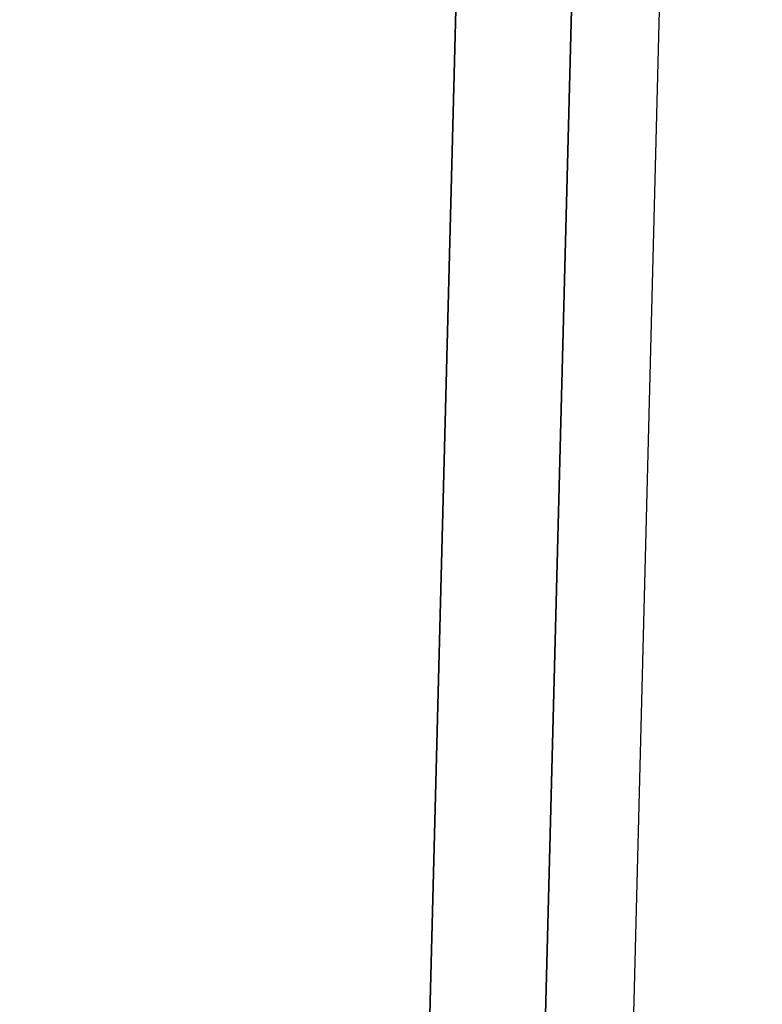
# Model space of a CAD drawing. Header units: metres. Extents: x 232680 to 233262, y 554200 to 554550.
# Tile 162 of 254: x 232761.0396 to 232761.082, y 554476.4996 to 554476.5559. Entities that reach past the tile are written whole.
import ezdxf

# ---------------------------------------------------------------- set-up
doc = ezdxf.new("R2010")
doc.units = ezdxf.units.M
doc.layers.add('ACO constructie 035', color=7, linetype='Continuous', lineweight=35)
doc.layers.add('N-WE-VH-VERHARDING_ASFALT_TUSSENLAAG_2-GD', color=7, linetype='Continuous', lineweight=25)

# ---------------------------------------------------------------- blocks, each defined once
blk = doc.blocks.new('KT 500-640 (doorsnede)')
at = {"layer": 'ACO constructie 035'}
for p, q in [((1, -0.08), (0, -0.08)), ((1, -0.08), (0, -0.08)), ((1, -0.086606), (0, -0.086606)), ((1, -0.086606), (0, -0.086606))]:
    blk.add_line(p, q, dxfattribs=at)

msp = doc.modelspace()

# ---------------------------------------------------------------- linework, layer by layer
at = {"layer": 'N-WE-VH-VERHARDING_ASFALT_TUSSENLAAG_2-GD', "flags": 128}
msp.add_lwpolyline([(232761.00621, 554473.838217), (232761.119353, 554478.238217), (232761.189376, 554478.238217), (232761.076233, 554473.838217)], close=True, dxfattribs=at)

# ---------------------------------------------------------------- block references
at = {"xscale": -1, "rotation": 268.5270045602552}
msp.add_blockref('KT 500-640 (doorsnede)', (232761.127589, 554475.642292), dxfattribs=at)

doc.saveas('drawing.dxf')
